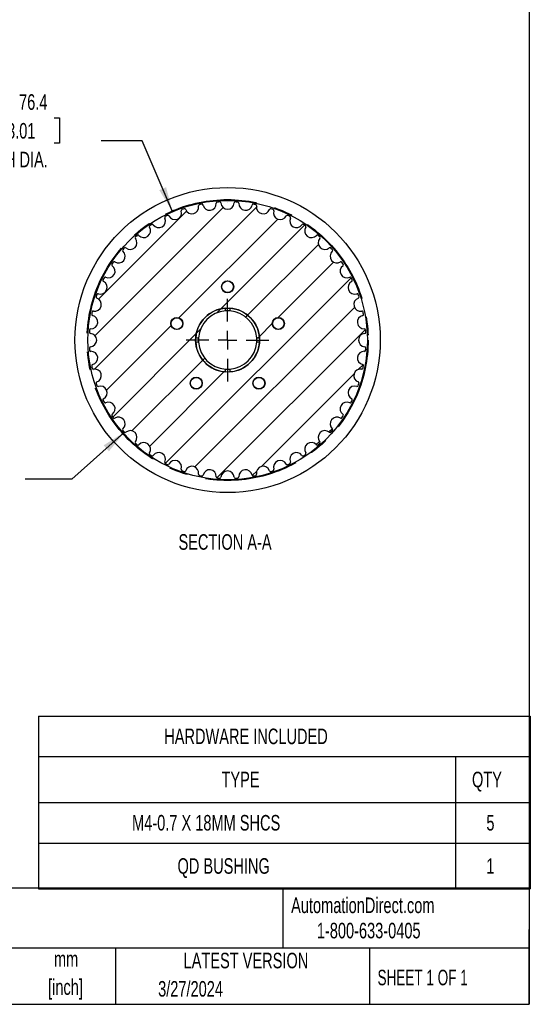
# Model space of a CAD drawing. Header units: millimetres. Extents: x 13 to 546, y 13 to 419.
# Tile 3 of 4: x 408 to 546, y 13 to 281. Entities that reach past the tile are written whole.
import ezdxf

# ---------------------------------------------------------------- set-up
doc = ezdxf.new("R2010")
doc.units = ezdxf.units.MM
doc.header["$LTSCALE"] = 2
doc.linetypes.add('CENTERX2', pattern=[20.32, 12.7, -2.54, 2.54, -2.54])
doc.layers.add('CENTER', color=40, linetype='CENTERX2')
doc.layers.add('HATCH', color=6, linetype='Continuous')
doc.layers.add('DIMENSIONS', color=140, linetype='Continuous', lineweight=25)
doc.layers.add('TEXT', color=140, linetype='Continuous', lineweight=25)
doc.styles.add('SLDTEXTSTYLE0', font='TXT', dxfattribs={"width": 0.7})
doc.styles.add('SLDTEXTSTYLE1', font='TXT', dxfattribs={"width": 0.65})
doc.dimstyles.new('SLDDIMSTYLE0', dxfattribs={"dimtxt": 4.316016, "dimasz": 6.604, "dimexe": 0, "dimexo": 0.0625, "dimgap": 1.079004, "dimtad": 0, "dimtih": 1, "dimtoh": 1, "dimrnd": 1e-09, "dimzin": 12, "dimdsep": 46, "dimtxsty": 'SLDTEXTSTYLE0', "dimsah": 1, "dimcen": 0, "dimadec": 0, "dimazin": 3, "dimtfac": 1, "dimtofl": 0, "dimtmove": 0, "dimatfit": 3, "dimfxl": 0, "dimfrac": 2, "dimtolj": 1, "dimtzin": 12, "dimarcsym": 0})
doc.dimstyles.new('SLDDIMSTYLE7', dxfattribs={"dimtxt": 0.18, "dimasz": 6.604, "dimexe": 0, "dimexo": 0.0625, "dimgap": 0, "dimtad": 0, "dimtih": 1, "dimtoh": 1, "dimdec": 0, "dimrnd": 1e-09, "dimzin": 0, "dimdsep": 46, "dimtxsty": 'Standard', "dimsah": 1, "dimcen": 0.09, "dimadec": 0, "dimazin": 0, "dimtfac": 6.604, "dimtdec": 0, "dimtofl": 0, "dimtmove": 0, "dimatfit": 3, "dimfxl": 0, "dimfrac": 2, "dimtolj": 1, "dimtzin": 0, "dimarcsym": 0})

# ---------------------------------------------------------------- blocks, each defined once
blk = doc.blocks.new('SW_TABLEANNOTATION_0')
at = {"layer": 'TEXT', "color": 0}
for p, q in [((0, 0), (0, -11)), ((0, 0), (113.4, 0)), ((113.4, 0), (133.7, 0)), ((133.7, 0), (133.7, -11)), ((0, -11), (0, -23.49)), ((0, -11), (113.4, -11)), ((113.4, -11), (113.4, -23.49)), ((113.4, -11), (133.7, -11)), ((133.7, -11), (133.7, -23.49)), ((0, -23.49), (0, -34.52)), ((0, -23.49), (113.4, -23.49)), ((113.4, -23.49), (113.4, -34.52)), ((113.4, -23.49), (133.7, -23.49)), ((133.7, -23.49), (133.7, -34.52)), ((0, -34.52), (0, -47.01)), ((0, -34.52), (113.4, -34.52)), ((113.4, -34.52), (113.4, -47.01)), ((113.4, -34.52), (133.7, -34.52)), ((133.7, -34.52), (133.7, -47.01)), ((0, -47.01), (113.4, -47.01)), ((113.4, -47.01), (133.7, -47.01))]:
    blk.add_line(p, q, dxfattribs=at)
at = {"layer": 'TEXT', "color": 0, "attachment_point": 1, "style": 'SLDTEXTSTYLE0'}
for s, insert, char_height in [('HARDWARE INCLUDED', (34.16, -3.38), 4.2333), ('TYPE', (49.74, -15.12), 4.233), ('QTY', (117.85, -15.12), 4.233), ('M4-0.7 X 18MM SHCS', (25.42, -26.88), 4.2333), ('5', (121.76, -26.88), 4.23), ('QD BUSHING', (37.77, -38.64), 4.233), ('1', (121.76, -38.64), 4.23)]:
    blk.add_mtext(s, dxfattribs=dict(at, insert=insert, char_height=char_height))
blk = doc.blocks.new('_D')
at = {"layer": 'DIMENSIONS'}
for p, q in [((404.15, 253.82), (402.7, 253.82)), ((402.7, 253.82), (402.7, 246.96)), ((416.98, 253.82), (418.43, 253.82)), ((418.43, 253.82), (418.43, 246.96)), ((402.7, 246.96), (404.15, 246.96)), ((418.43, 246.96), (416.98, 246.96)), ((440.89, 247.56), (429.78, 247.56)), ((449.06, 228.5), (440.89, 247.56))]:
    blk.add_line(p, q, dxfattribs=at)
blk.add_solid([(449.06, 228.5), (447.4, 234.97), (445.53, 234.16)], dxfattribs=at)
at = {"layer": 'DIMENSIONS', "char_height": 4.233, "attachment_point": 1, "style": 'SLDTEXTSTYLE0'}
for s, insert in [('%%c', (400.89, 260.25)), ('76.4', (407.41, 260.25)), ('3.01', (404.15, 252.42)), ('PITCH DIA.', (394.53, 244.6))]:
    blk.add_mtext(s, dxfattribs=dict(at, insert=insert))
blk = doc.blocks.new('SW_CENTERMARKSYMBOL_1')
at = {"layer": 'CENTER', "color": 0}
for p, q in [((0, 5.08), (0, 11.23)), ((-5.08, 0), (-11.23, 0)), ((0, 0), (-2.54, 0)), ((0, 0), (0, 2.54)), ((0, 0), (0, -2.54)), ((0, 0), (2.54, 0)), ((5.08, 0), (11.23, 0)), ((0, -5.08), (0, -11.23))]:
    blk.add_line(p, q, dxfattribs=at)

msp = doc.modelspace()

# ---------------------------------------------------------------- hatches: boundary and pattern name
at = {"layer": 'HATCH'}
h = msp.add_hatch(dxfattribs=at)
h.set_pattern_fill('ANSI31', color=256, scale=2, style=0)
edge = h.paths.add_edge_path(flags=0)
edge.add_arc((464.118, 193.384), 37.625, 85.74677, 86.75323)
edge.add_arc((466.232, 230.65), 0.3, 86.75323, 175.67406)
edge.add_arc((464.118, 230.809), 1.82, 184.32594, 355.67406, ccw=False)
edge.add_arc((462.004, 230.65), 0.3, 4.32594, 93.24677)
edge.add_arc((464.118, 193.384), 37.625, 93.24677, 94.25323)
edge.add_arc((461.35, 230.607), 0.3, 94.25323, 183.17406)
edge.add_arc((459.233, 230.489), 1.82, -168.17406, 3.17406, ccw=False)
edge.add_arc((457.158, 230.055), 0.3, 11.82594, 100.74677)
edge.add_arc((464.118, 193.384), 37.625, 100.74677, 101.75323)
edge.add_arc((456.515, 229.927), 0.3, 101.75323, 190.67406)
edge.add_arc((454.432, 229.534), 1.82, -160.67406, 10.67406, ccw=False)
edge.add_arc((452.431, 228.833), 0.3, 19.32594, 108.24677)
edge.add_arc((464.118, 193.384), 37.625, 108.24677, 109.25323)
edge.add_arc((451.81, 228.622), 0.3, 109.25323, 198.17406)
edge.add_arc((449.796, 227.961), 1.82, -153.17406, 18.17406, ccw=False)
edge.add_arc((447.904, 227.004), 0.3, 26.82594, 115.74677)
edge.add_arc((464.118, 193.384), 37.625, 115.74677, 116.75323)
edge.add_arc((447.316, 226.714), 0.3, 116.75323, 205.67406)
edge.add_arc((445.405, 225.795), 1.82, -145.67406, 25.67406, ccw=False)
edge.add_arc((443.655, 224.6), 0.3, 34.32594, 123.24677)
edge.add_arc((464.118, 193.384), 37.625, 123.24677, 124.25323)
edge.add_arc((443.109, 224.236), 0.3, 124.25323, 213.17406)
edge.add_arc((441.335, 223.076), 1.82, -138.17406, 33.17406, ccw=False)
edge.add_arc((439.755, 221.662), 0.3, 41.82594, 130.74677)
edge.add_arc((464.118, 193.384), 37.625, 130.74677, 131.75323)
edge.add_arc((439.262, 221.23), 0.3, 131.75323, 220.67406)
edge.add_arc((437.654, 219.848), 1.82, -130.67406, 40.67406, ccw=False)
edge.add_arc((436.273, 218.24), 0.3, 49.32594, 138.24677)
edge.add_arc((464.118, 193.384), 37.625, 138.24677, 139.25323)
edge.add_arc((435.84, 217.747), 0.3, 139.25323, 228.17406)
edge.add_arc((434.427, 216.167), 1.82, -123.17406, 48.17406, ccw=False)
edge.add_arc((433.267, 214.393), 0.3, 56.82594, 145.74677)
edge.add_arc((464.118, 193.384), 37.625, 145.74677, 146.75323)
edge.add_arc((432.902, 213.848), 0.3, 146.75323, 235.67406)
edge.add_arc((431.707, 212.097), 1.82, -115.67406, 55.67406, ccw=False)
edge.add_arc((430.788, 210.186), 0.3, 64.32594, 153.24677)
edge.add_arc((464.118, 193.384), 37.625, 153.24677, 154.25323)
edge.add_arc((430.498, 209.598), 0.3, 154.25323, 243.17406)
edge.add_arc((429.542, 207.706), 1.82, -108.17406, 63.17406, ccw=False)
edge.add_arc((428.88, 205.692), 0.3, 71.82594, 160.74677)
edge.add_arc((464.118, 193.384), 37.625, 160.74677, 161.75323)
edge.add_arc((428.67, 205.071), 0.3, 161.75323, 250.67406)
edge.add_arc((427.968, 203.071), 1.82, -100.67406, 70.67406, ccw=False)
edge.add_arc((427.575, 200.987), 0.3, 79.32594, 168.24677)
edge.add_arc((464.118, 193.384), 37.625, 168.24677, 169.25323)
edge.add_arc((427.448, 200.344), 0.3, 169.25323, 258.17406)
edge.add_arc((427.013, 198.269), 1.82, -93.17406, 78.17406, ccw=False)
edge.add_arc((426.896, 196.153), 0.3, 86.82594, 175.74677)
edge.add_arc((464.118, 193.384), 37.625, 175.74677, 176.75323)
edge.add_arc((426.853, 195.498), 0.3, 176.75323, 265.67406)
edge.add_arc((426.693, 193.384), 1.82, -85.67406, 85.67406, ccw=False)
edge.add_arc((426.853, 191.271), 0.3, 94.32594, 183.24677)
edge.add_arc((464.118, 193.384), 37.625, 183.24677, 184.25323)
edge.add_arc((426.896, 190.616), 0.3, 184.25323, 273.17406)
edge.add_arc((427.013, 188.5), 1.82, -78.17406, 93.17406, ccw=False)
edge.add_arc((427.448, 186.425), 0.3, 101.82594, 190.74677)
edge.add_arc((464.118, 193.384), 37.625, 190.74677, 191.75323)
edge.add_arc((427.575, 185.781), 0.3, 191.75323, 280.67406)
edge.add_arc((427.968, 183.698), 1.82, -70.67406, 100.67406, ccw=False)
edge.add_arc((428.67, 181.698), 0.3, 109.32594, 198.24677)
edge.add_arc((464.118, 193.384), 37.625, 198.24677, 199.25323)
edge.add_arc((428.88, 181.077), 0.3, 199.25323, 288.17406)
edge.add_arc((429.542, 179.063), 1.82, -63.17406, 108.17406, ccw=False)
edge.add_arc((430.498, 177.171), 0.3, 116.82594, 205.74677)
edge.add_arc((464.118, 193.384), 37.625, 205.74677, 206.75323)
edge.add_arc((430.788, 176.583), 0.3, 206.75323, 295.67406)
edge.add_arc((431.707, 174.672), 1.82, -55.67406, 115.67406, ccw=False)
edge.add_arc((432.902, 172.921), 0.3, 124.32594, 213.24677)
edge.add_arc((464.118, 193.384), 37.625, 213.24677, 214.25323)
edge.add_arc((433.267, 172.376), 0.3, 214.25323, 303.17406)
edge.add_arc((434.427, 170.602), 1.82, -48.17406, 123.17406, ccw=False)
edge.add_arc((435.84, 169.022), 0.3, 131.82594, 220.74677)
edge.add_arc((464.118, 193.384), 37.625, 220.74677, 221.75323)
edge.add_arc((436.273, 168.529), 0.3, 221.75323, 310.67406)
edge.add_arc((437.654, 166.921), 1.82, -40.67406, 130.67406, ccw=False)
edge.add_arc((439.262, 165.539), 0.3, 139.32594, 228.24677)
edge.add_arc((464.118, 193.384), 37.625, 228.24677, 229.25323)
edge.add_arc((439.755, 165.107), 0.3, 229.25323, 318.17406)
edge.add_arc((441.335, 163.693), 1.82, -33.17406, 138.17406, ccw=False)
edge.add_arc((443.109, 162.533), 0.3, 146.82594, 235.74677)
edge.add_arc((464.118, 193.384), 37.625, 235.74677, 236.75323)
edge.add_arc((443.655, 162.169), 0.3, 236.75323, 325.67406)
edge.add_arc((445.405, 160.973), 1.82, -25.67406, 145.67406, ccw=False)
edge.add_arc((447.316, 160.055), 0.3, 154.32594, 243.24677)
edge.add_arc((464.118, 193.384), 37.625, 243.24677, 244.25323)
edge.add_arc((447.904, 159.765), 0.3, 244.25323, 333.17406)
edge.add_arc((449.796, 158.808), 1.82, -18.17406, 153.17406, ccw=False)
edge.add_arc((451.81, 158.147), 0.3, 161.82594, 250.74677)
edge.add_arc((464.118, 193.384), 37.625, 250.74677, 251.75323)
edge.add_arc((452.431, 157.936), 0.3, 251.75323, 340.67406)
edge.add_arc((454.432, 157.235), 1.82, -10.67406, 160.67406, ccw=False)
edge.add_arc((456.515, 156.842), 0.3, 169.32594, 258.24677)
edge.add_arc((464.118, 193.384), 37.625, 258.24677, 259.25323)
edge.add_arc((457.158, 156.714), 0.3, 259.25323, 348.17406)
edge.add_arc((459.233, 156.28), 1.82, -3.17406, 168.17406, ccw=False)
edge.add_arc((461.35, 156.162), 0.3, 176.82594, 265.74677)
edge.add_arc((464.118, 193.384), 37.625, 265.74677, 266.75323)
edge.add_arc((462.004, 156.119), 0.3, 266.75323, 355.67406)
edge.add_arc((464.118, 155.959), 1.82, 4.32594, 175.67406, ccw=False)
edge.add_arc((466.232, 156.119), 0.3, 184.32594, 273.24677)
edge.add_arc((464.118, 193.384), 37.625, 273.24677, 274.25323)
edge.add_arc((466.886, 156.162), 0.3, 274.25323, 363.17406)
edge.add_arc((469.003, 156.28), 1.82, 11.82594, 183.17406, ccw=False)
edge.add_arc((471.078, 156.714), 0.3, 191.82594, 280.74677)
edge.add_arc((464.118, 193.384), 37.625, 280.74677, 281.75323)
edge.add_arc((471.721, 156.842), 0.3, 281.75323, 370.67406)
edge.add_arc((473.804, 157.235), 1.82, 19.32594, 190.67406, ccw=False)
edge.add_arc((475.805, 157.936), 0.3, 199.32594, 288.24677)
edge.add_arc((464.118, 193.384), 37.625, 288.24677, 289.25323)
edge.add_arc((476.426, 158.147), 0.3, 289.25323, 378.17406)
edge.add_arc((478.44, 158.808), 1.82, 26.82594, 198.17406, ccw=False)
edge.add_arc((480.332, 159.765), 0.3, 206.82594, 295.74677)
edge.add_arc((464.118, 193.384), 37.625, 295.74677, 296.75323)
edge.add_arc((480.92, 160.055), 0.3, 296.75323, 385.67406)
edge.add_arc((482.83, 160.973), 1.82, 34.32594, 205.67406, ccw=False)
edge.add_arc((484.581, 162.169), 0.3, 214.32594, 303.24677)
edge.add_arc((464.118, 193.384), 37.625, 303.24677, 304.25323)
edge.add_arc((485.126, 162.533), 0.3, 304.25323, 393.17406)
edge.add_arc((486.901, 163.693), 1.82, 41.82594, 213.17406, ccw=False)
edge.add_arc((488.481, 165.107), 0.3, 221.82594, 310.74677)
edge.add_arc((464.118, 193.384), 37.625, 310.74677, 311.75323)
edge.add_arc((488.974, 165.539), 0.3, 311.75323, 400.67406)
edge.add_arc((490.581, 166.921), 1.82, 49.32594, 220.67406, ccw=False)
edge.add_arc((491.963, 168.529), 0.3, 229.32594, 318.24677)
edge.add_arc((464.118, 193.384), 37.625, 318.24677, 319.25323)
edge.add_arc((492.395, 169.022), 0.3, 319.25323, 408.17406)
edge.add_arc((493.809, 170.602), 1.82, 56.82594, 228.17406, ccw=False)
edge.add_arc((494.969, 172.376), 0.3, 236.82594, 325.74677)
edge.add_arc((464.118, 193.384), 37.625, 325.74677, 326.75323)
edge.add_arc((495.333, 172.921), 0.3, 326.75323, 415.67406)
edge.add_arc((496.529, 174.672), 1.82, 64.32594, 235.67406, ccw=False)
edge.add_arc((497.447, 176.583), 0.3, 244.32594, 333.24677)
edge.add_arc((464.118, 193.384), 37.625, 333.24677, 334.25323)
edge.add_arc((497.737, 177.171), 0.3, 334.25323, 423.17406)
edge.add_arc((498.694, 179.063), 1.82, 71.82594, 243.17406, ccw=False)
edge.add_arc((499.355, 181.077), 0.3, 251.82594, 340.74677)
edge.add_arc((464.118, 193.384), 37.625, 340.74677, 341.75323)
edge.add_arc((499.566, 181.698), 0.3, 341.75323, 430.67406)
edge.add_arc((500.268, 183.698), 1.82, 79.32594, 250.67406, ccw=False)
edge.add_arc((500.66, 185.781), 0.3, 259.32594, 348.24677)
edge.add_arc((464.118, 193.384), 37.625, 348.24677, 349.25323)
edge.add_arc((500.788, 186.425), 0.3, 349.25323, 438.17406)
edge.add_arc((501.223, 188.5), 1.82, 86.82594, 258.17406, ccw=False)
edge.add_arc((501.34, 190.616), 0.3, 266.82594, 355.74677)
edge.add_arc((464.118, 193.384), 37.625, 355.74677, 356.75323)
edge.add_arc((501.383, 191.271), 0.3, 356.75323, 445.67406)
edge.add_arc((501.543, 193.384), 1.82, 94.32594, 265.67406, ccw=False)
edge.add_arc((501.383, 195.498), 0.3, 274.32594, 363.24677)
edge.add_arc((464.118, 193.384), 37.625, 3.24677, 4.25323)
edge.add_arc((501.34, 196.153), 0.3, 4.25323, 93.17406)
edge.add_arc((501.223, 198.269), 1.82, 101.82594, 273.17406, ccw=False)
edge.add_arc((500.788, 200.344), 0.3, 281.82594, 370.74677)
edge.add_arc((464.118, 193.384), 37.625, 10.74677, 11.75323)
edge.add_arc((500.66, 200.987), 0.3, 11.75323, 100.67406)
edge.add_arc((500.268, 203.071), 1.82, 109.32594, 280.67406, ccw=False)
edge.add_arc((499.566, 205.071), 0.3, 289.32594, 378.24677)
edge.add_arc((464.118, 193.384), 37.625, 18.24677, 19.25323)
edge.add_arc((499.355, 205.692), 0.3, 19.25323, 108.17406)
edge.add_arc((498.694, 207.706), 1.82, 116.82594, 288.17406, ccw=False)
edge.add_arc((497.737, 209.598), 0.3, 296.82594, 385.74677)
edge.add_arc((464.118, 193.384), 37.625, 25.74677, 26.75323)
edge.add_arc((497.447, 210.186), 0.3, 26.75323, 115.67406)
edge.add_arc((496.529, 212.097), 1.82, 124.32594, 295.67406, ccw=False)
edge.add_arc((495.333, 213.848), 0.3, 304.32594, 393.24677)
edge.add_arc((464.118, 193.384), 37.625, 33.24677, 34.25323)
edge.add_arc((494.969, 214.393), 0.3, 34.25323, 123.17406)
edge.add_arc((493.809, 216.167), 1.82, 131.82594, 303.17406, ccw=False)
edge.add_arc((492.395, 217.747), 0.3, 311.82594, 400.74677)
edge.add_arc((464.118, 193.384), 37.625, 40.74677, 41.75323)
edge.add_arc((491.963, 218.24), 0.3, 41.75323, 130.67406)
edge.add_arc((490.581, 219.848), 1.82, 139.32594, 310.67406, ccw=False)
edge.add_arc((488.974, 221.23), 0.3, 319.32594, 408.24677)
edge.add_arc((464.118, 193.384), 37.625, 48.24677, 49.25323)
edge.add_arc((488.481, 221.662), 0.3, 49.25323, 138.17406)
edge.add_arc((486.901, 223.076), 1.82, 146.82594, 318.17406, ccw=False)
edge.add_arc((485.126, 224.236), 0.3, 326.82594, 415.74677)
edge.add_arc((464.118, 193.384), 37.625, 55.74677, 56.75323)
edge.add_arc((484.581, 224.6), 0.3, 56.75323, 145.67406)
edge.add_arc((482.83, 225.795), 1.82, 154.32594, 325.67406, ccw=False)
edge.add_arc((480.92, 226.714), 0.3, 334.32594, 423.24677)
edge.add_arc((464.118, 193.384), 37.625, 63.24677, 64.25323)
edge.add_arc((480.332, 227.004), 0.3, 64.25323, 153.17406)
edge.add_arc((478.44, 227.961), 1.82, 161.82594, 333.17406, ccw=False)
edge.add_arc((476.426, 228.622), 0.3, 341.82594, 430.74677)
edge.add_arc((464.118, 193.384), 37.625, 70.74677, 71.75323)
edge.add_arc((475.805, 228.833), 0.3, 71.75323, 160.67406)
edge.add_arc((473.804, 229.534), 1.82, 169.32594, 340.67406, ccw=False)
edge.add_arc((471.721, 229.927), 0.3, 349.32594, 438.24677)
edge.add_arc((464.118, 193.384), 37.625, 78.24677, 79.25323)
edge.add_arc((471.078, 230.055), 0.3, 79.25323, 168.17406)
edge.add_arc((469.003, 230.489), 1.82, 176.82594, 348.17406, ccw=False)
edge.add_arc((466.886, 230.607), 0.3, 356.82594, 445.74677)
edge = h.paths.add_edge_path(flags=0)
edge.add_arc((464.118, 207.884), 1.65, 0, 360)
edge = h.paths.add_edge_path(flags=0)
edge.add_arc((455.595, 181.654), 1.65, 0, 360)
edge = h.paths.add_edge_path(flags=0)
edge.add_arc((477.908, 197.865), 1.65, 0, 360)
edge = h.paths.add_edge_path(flags=0)
edge.add_arc((472.641, 181.654), 1.65, 0, 360)
edge = h.paths.add_edge_path(flags=0)
edge.add_arc((450.328, 197.865), 1.65, 0, 360)
edge = h.paths.add_edge_path(flags=0)
edge.add_arc((464.118, 193.384), 8.693, 0, 360)
h = msp.add_hatch(dxfattribs=at)
h.set_pattern_fill('ANSI31', color=256, scale=2, style=0)
edge = h.paths.add_edge_path(flags=0)
edge.add_arc((464.118, 193.384), 8.693, 93.95779, 176.04221)
edge.add_line((455.446, 193.984), (456.203, 193.984))
edge.add_arc((464.118, 193.384), 7.938, 94.33515, 175.66485, ccw=False)
edge.add_line((463.518, 201.299), (463.518, 202.057))
h = msp.add_hatch(dxfattribs=at)
h.set_pattern_fill('ANSI31', color=256, scale=2, style=0)
edge = h.paths.add_edge_path(flags=0)
edge.add_arc((464.118, 193.384), 7.938, 4.33515, 85.66485, ccw=False)
edge.add_line((472.033, 193.984), (472.79, 193.984))
edge.add_arc((464.118, 193.384), 8.693, 3.95779, 86.04221)
edge.add_line((464.718, 202.057), (464.718, 201.299))
h = msp.add_hatch(dxfattribs=at)
h.set_pattern_fill('ANSI31', color=256, scale=2, style=0)
edge = h.paths.add_edge_path(flags=0)
edge.add_arc((464.118, 193.384), 7.938, 184.33515, 265.66485, ccw=False)
edge.add_line((456.203, 192.784), (455.446, 192.784))
edge.add_arc((464.118, 193.384), 8.693, 183.95779, 266.04221)
edge.add_line((463.518, 184.712), (463.518, 185.47))
h = msp.add_hatch(dxfattribs=at)
h.set_pattern_fill('ANSI31', color=256, scale=2, style=0)
edge = h.paths.add_edge_path(flags=0)
edge.add_arc((464.118, 193.384), 8.693, 273.95779, 356.04221)
edge.add_line((472.79, 192.784), (472.033, 192.784))
edge.add_arc((464.118, 193.384), 7.938, 274.33515, 355.66485, ccw=False)
edge.add_line((464.718, 185.47), (464.718, 184.712))

# ---------------------------------------------------------------- linework, layer by layer
for p, q in [((463.518, 201.299), (463.518, 202.057)), ((464.718, 202.057), (464.718, 201.299)), ((455.446, 193.984), (456.203, 193.984)), ((472.033, 193.984), (472.79, 193.984)), ((456.203, 192.784), (455.446, 192.784)), ((472.79, 192.784), (472.033, 192.784)), ((463.518, 184.712), (463.518, 185.47)), ((464.718, 185.47), (464.718, 184.712))]:
    msp.add_line(p, q)
for centre, radius in [((464.118, 193.384), 41.5), ((464.118, 193.384), 38), ((464.118, 207.884), 1.65), ((464.118, 207.884), 1.57), ((464.118, 193.384), 8.693), ((450.328, 197.865), 1.65), ((450.328, 197.865), 1.571), ((477.908, 197.865), 1.65), ((477.908, 197.865), 1.57), ((455.595, 181.654), 1.65), ((455.595, 181.654), 1.571), ((472.641, 181.654), 1.65), ((472.641, 181.654), 1.57)]:
    msp.add_circle(centre, radius)
for centre, radius, start, end in [((464.118, 193.384), 37.625, 100.74677, 101.75323), ((457.158, 230.055), 0.3, 11.82594, 100.74677), ((459.233, 230.489), 1.82, 191.82594, 3.17406), ((461.35, 230.607), 0.3, 94.25323, 183.17406), ((464.118, 193.384), 37.625, 93.24677, 94.25323), ((462.004, 230.65), 0.3, 4.32594, 93.24677), ((464.118, 230.809), 1.82, 184.32594, 355.67406), ((466.232, 230.65), 0.3, 86.75323, 175.67406), ((464.118, 193.384), 37.625, 85.74677, 86.75323), ((466.886, 230.607), 0.3, 356.82594, 85.74677), ((469.003, 230.489), 1.82, 176.82594, 348.17406), ((471.078, 230.055), 0.3, 79.25323, 168.17406), ((464.118, 193.384), 37.625, 78.24677, 79.25323), ((449.796, 227.961), 1.82, 206.82594, 18.17406), ((451.81, 228.622), 0.3, 109.25323, 198.17406), ((464.118, 193.384), 37.625, 108.24677, 109.25323), ((452.431, 228.833), 0.3, 19.32594, 108.24677), ((454.432, 229.534), 1.82, 199.32594, 10.67406), ((456.515, 229.927), 0.3, 101.75323, 190.67406), ((471.721, 229.927), 0.3, 349.32594, 78.24677), ((473.804, 229.534), 1.82, 169.32594, 340.67406), ((475.805, 228.833), 0.3, 71.75323, 160.67406), ((464.118, 193.384), 37.625, 70.74677, 71.75323), ((476.426, 228.622), 0.3, 341.82594, 70.74677), ((478.44, 227.961), 1.82, 161.82594, 333.17406), ((445.405, 225.795), 1.82, 214.32594, 25.67406), ((447.316, 226.714), 0.3, 116.75323, 205.67406), ((464.118, 193.384), 37.625, 115.74677, 116.75323), ((447.904, 227.004), 0.3, 26.82594, 115.74677), ((480.332, 227.004), 0.3, 64.25323, 153.17406), ((464.118, 193.384), 37.625, 63.24677, 64.25323), ((482.83, 225.795), 1.82, 154.32594, 325.67406), ((480.92, 226.714), 0.3, 334.32594, 63.24677), ((441.335, 223.076), 1.82, 221.82594, 33.17406), ((443.109, 224.236), 0.3, 124.25323, 213.17406), ((464.118, 193.384), 37.625, 123.24677, 124.25323), ((443.655, 224.6), 0.3, 34.32594, 123.24677), ((484.581, 224.6), 0.3, 56.75323, 145.67406), ((464.118, 193.384), 37.625, 55.74677, 56.75323), ((486.901, 223.076), 1.82, 146.82594, 318.17406), ((485.126, 224.236), 0.3, 326.82594, 55.74677), ((437.654, 219.848), 1.82, 229.32594, 40.67406), ((439.262, 221.23), 0.3, 131.75323, 220.67406), ((464.118, 193.384), 37.625, 130.74677, 131.75323), ((439.755, 221.662), 0.3, 41.82594, 130.74677), ((488.481, 221.662), 0.3, 49.25323, 138.17406), ((464.118, 193.384), 37.625, 48.24677, 49.25323), ((490.581, 219.848), 1.82, 139.32594, 310.67406), ((488.974, 221.23), 0.3, 319.32594, 48.24677), ((434.427, 216.167), 1.82, 236.82594, 48.17406), ((435.84, 217.747), 0.3, 139.25323, 228.17406), ((464.118, 193.384), 37.625, 138.24677, 139.25323), ((436.273, 218.24), 0.3, 49.32594, 138.24677), ((491.963, 218.24), 0.3, 41.75323, 130.67406), ((493.809, 216.167), 1.82, 131.82594, 303.17406), ((464.118, 193.384), 37.625, 40.74677, 41.75323), ((492.395, 217.747), 0.3, 311.82594, 40.74677), ((464.118, 193.384), 37.625, 145.74677, 146.75323), ((433.267, 214.393), 0.3, 56.82594, 145.74677), ((494.969, 214.393), 0.3, 34.25323, 123.17406), ((464.118, 193.384), 37.625, 33.24677, 34.25323), ((431.707, 212.097), 1.82, 244.32594, 55.67406), ((432.902, 213.848), 0.3, 146.75323, 235.67406), ((496.529, 212.097), 1.82, 124.32594, 295.67406), ((495.333, 213.848), 0.3, 304.32594, 33.24677), ((429.542, 207.706), 1.82, 251.82594, 63.17406), ((430.498, 209.598), 0.3, 154.25323, 243.17406), ((464.118, 193.384), 37.625, 153.24677, 154.25323), ((430.788, 210.186), 0.3, 64.32594, 153.24677), ((498.694, 207.706), 1.82, 116.82594, 288.17406), ((497.447, 210.186), 0.3, 26.75323, 115.67406), ((464.118, 193.384), 37.625, 25.74677, 26.75323), ((497.737, 209.598), 0.3, 296.82594, 25.74677), ((427.968, 203.071), 1.82, 259.32594, 70.67406), ((428.67, 205.071), 0.3, 161.75323, 250.67406), ((464.118, 193.384), 37.625, 160.74677, 161.75323), ((428.88, 205.692), 0.3, 71.82594, 160.74677), ((500.268, 203.071), 1.82, 109.32594, 280.67406), ((499.355, 205.692), 0.3, 19.25323, 108.17406), ((464.118, 193.384), 37.625, 18.24677, 19.25323), ((499.566, 205.071), 0.3, 289.32594, 18.24677), ((464.118, 193.384), 37.625, 168.24677, 169.25323), ((427.575, 200.987), 0.3, 79.32594, 168.24677), ((464.118, 193.384), 8.693, 93.95779, 176.04221), ((464.118, 193.384), 7.938, 94.33515, 175.66485), ((464.118, 193.384), 7.938, 85.66485, 94.33515), ((464.118, 193.384), 8.693, 3.95779, 86.04221), ((464.118, 193.384), 7.938, 4.33515, 85.66485), ((500.66, 200.987), 0.3, 11.75323, 100.67406), ((464.118, 193.384), 37.625, 10.74677, 11.75323), ((427.013, 198.269), 1.82, 266.82594, 78.17406), ((427.448, 200.344), 0.3, 169.25323, 258.17406), ((501.223, 198.269), 1.82, 101.82594, 273.17406), ((500.788, 200.344), 0.3, 281.82594, 10.74677), ((464.118, 193.384), 37.625, 175.74677, 176.75323), ((426.853, 195.498), 0.3, 176.75323, 265.67406), ((426.896, 196.153), 0.3, 86.82594, 175.74677), ((501.34, 196.153), 0.3, 4.25323, 93.17406), ((501.383, 195.498), 0.3, 274.32594, 3.24677), ((464.118, 193.384), 37.625, 3.24677, 4.25323), ((426.693, 193.384), 1.82, 274.32594, 85.67406), ((464.118, 193.384), 7.938, 175.66485, 184.33515), ((464.118, 193.384), 7.938, 355.66485, 4.33515), ((501.543, 193.384), 1.82, 94.32594, 265.67406), ((426.853, 191.271), 0.3, 94.32594, 183.24677), ((464.118, 193.384), 37.625, 183.24677, 184.25323), ((426.896, 190.616), 0.3, 184.25323, 273.17406), ((427.013, 188.5), 1.82, 281.82594, 93.17406), ((464.118, 193.384), 8.693, 183.95779, 266.04221), ((464.118, 193.384), 7.937, 184.33515, 265.66485), ((464.118, 193.384), 8.693, 273.95779, 356.04221), ((464.118, 193.384), 7.937, 274.33515, 355.66485), ((501.223, 188.5), 1.82, 86.82594, 258.17406), ((501.34, 190.616), 0.3, 266.82594, 355.74677), ((501.383, 191.271), 0.3, 356.75323, 85.67406), ((464.118, 193.384), 37.625, 355.74677, 356.75323), ((427.448, 186.425), 0.3, 101.82594, 190.74677), ((464.118, 193.384), 37.625, 190.74677, 191.75323), ((427.575, 185.781), 0.3, 191.75323, 280.67406), ((427.968, 183.698), 1.82, 289.32594, 100.67406), ((464.118, 193.384), 7.937, 265.66485, 274.33515), ((500.268, 183.698), 1.82, 79.32594, 250.67406), ((500.66, 185.781), 0.3, 259.32594, 348.24677), ((500.788, 186.425), 0.3, 349.25323, 78.17406), ((464.118, 193.384), 37.625, 348.24677, 349.25323), ((428.67, 181.698), 0.3, 109.32594, 198.24677), ((464.118, 193.384), 37.625, 198.24677, 199.25323), ((428.88, 181.077), 0.3, 199.25323, 288.17406), ((429.542, 179.063), 1.82, 296.82594, 108.17406), ((498.694, 179.063), 1.82, 71.82594, 243.17406), ((499.355, 181.077), 0.3, 251.82594, 340.74677), ((464.118, 193.384), 37.625, 340.74677, 341.75323), ((499.566, 181.698), 0.3, 341.75323, 70.67406), ((430.498, 177.171), 0.3, 116.82594, 205.74677), ((464.118, 193.384), 37.625, 205.74677, 206.75323), ((464.118, 193.384), 37.625, 333.24677, 334.25323), ((497.737, 177.171), 0.3, 334.25323, 63.17406), ((430.788, 176.583), 0.3, 206.75323, 295.67406), ((431.707, 174.672), 1.82, 304.32594, 115.67406), ((496.529, 174.672), 1.82, 64.32594, 235.67406), ((497.447, 176.583), 0.3, 244.32594, 333.24677), ((432.902, 172.921), 0.3, 124.32594, 213.24677), ((464.118, 193.384), 37.625, 213.24677, 214.25323), ((433.267, 172.376), 0.3, 214.25323, 303.17406), ((434.427, 170.602), 1.82, 311.82594, 123.17406), ((493.809, 170.602), 1.82, 56.82594, 228.17406), ((494.969, 172.376), 0.3, 236.82594, 325.74677), ((464.118, 193.384), 37.625, 325.74677, 326.75323), ((495.333, 172.921), 0.3, 326.75323, 55.67406), ((435.84, 169.022), 0.3, 131.82594, 220.74677), ((464.118, 193.384), 37.625, 220.74677, 221.75323), ((437.654, 166.921), 1.82, 319.32594, 130.67406), ((490.581, 166.921), 1.82, 49.32594, 220.67406), ((464.118, 193.384), 37.625, 318.24677, 319.25323), ((492.395, 169.022), 0.3, 319.25323, 48.17406), ((436.273, 168.529), 0.3, 221.75323, 310.67406), ((491.963, 168.529), 0.3, 229.32594, 318.24677), ((439.262, 165.539), 0.3, 139.32594, 228.24677), ((464.118, 193.384), 37.625, 228.24677, 229.25323), ((439.755, 165.107), 0.3, 229.25323, 318.17406), ((441.335, 163.693), 1.82, 326.82594, 138.17406), ((486.901, 163.693), 1.82, 41.82594, 213.17406), ((488.481, 165.107), 0.3, 221.82594, 310.74677), ((464.118, 193.384), 37.625, 310.74677, 311.75323), ((488.974, 165.539), 0.3, 311.75323, 40.67406), ((443.109, 162.533), 0.3, 146.82594, 235.74677), ((464.118, 193.384), 37.625, 235.74677, 236.75323), ((443.655, 162.169), 0.3, 236.75323, 325.67406), ((445.405, 160.973), 1.82, 334.32594, 145.67406), ((482.83, 160.973), 1.82, 34.32594, 205.67406), ((484.581, 162.169), 0.3, 214.32594, 303.24677), ((464.118, 193.384), 37.625, 303.24677, 304.25323), ((485.126, 162.533), 0.3, 304.25323, 33.17406), ((447.316, 160.055), 0.3, 154.32594, 243.24677), ((464.118, 193.384), 37.625, 243.24677, 244.25323), ((447.904, 159.765), 0.3, 244.25323, 333.17406), ((449.796, 158.808), 1.82, 341.82594, 153.17406), ((451.81, 158.147), 0.3, 161.82594, 250.74677), ((454.432, 157.235), 1.82, 349.32594, 160.67406), ((459.233, 156.28), 1.82, 356.82594, 168.17406), ((469.003, 156.28), 1.82, 11.82594, 183.17406), ((473.804, 157.235), 1.82, 19.32594, 190.67406), ((476.426, 158.147), 0.3, 289.25323, 18.17406), ((478.44, 158.808), 1.82, 26.82594, 198.17406), ((480.332, 159.765), 0.3, 206.82594, 295.74677), ((464.118, 193.384), 37.625, 295.74677, 296.75323), ((480.92, 160.055), 0.3, 296.75323, 25.67406), ((464.118, 193.384), 37.625, 250.74677, 251.75323), ((452.431, 157.936), 0.3, 251.75323, 340.67406), ((456.515, 156.842), 0.3, 169.32594, 258.24677), ((464.118, 193.384), 37.625, 258.24677, 259.25323), ((457.158, 156.714), 0.3, 259.25323, 348.17406), ((461.35, 156.162), 0.3, 176.82594, 265.74677), ((464.118, 193.384), 37.625, 265.74677, 266.75323), ((462.004, 156.119), 0.3, 266.75323, 355.67406), ((464.118, 155.959), 1.82, 4.32594, 175.67406), ((466.232, 156.119), 0.3, 184.32594, 273.24677), ((464.118, 193.384), 37.625, 273.24677, 274.25323), ((466.886, 156.162), 0.3, 274.25323, 3.17406), ((471.078, 156.714), 0.3, 191.82594, 280.74677), ((464.118, 193.384), 37.625, 280.74677, 281.75323), ((471.721, 156.842), 0.3, 281.75323, 10.67406), ((475.805, 157.936), 0.3, 199.32594, 288.24677), ((464.118, 193.384), 37.625, 288.24677, 289.25323)]:
    msp.add_arc(centre, radius, start, end)
at = {"layer": 'CENTER', "linetype": 'CENTERX2'}
msp.add_circle((464.118, 193.384), 38.202, dxfattribs=at)
at = {"layer": 'TEXT'}
for p, q in [((546.1, 419.1), (546.1, 12.7)), ((546.1, 44.252), (12.7, 44.252)), ((479.151, 44.252), (479.151, 27.94)), ((546.1, 12.7), (546.1, 33.02)), ((546.1, 27.94), (12.7, 27.94)), ((433.624, 27.94), (433.624, 12.7)), ((502.697, 27.94), (502.697, 12.7)), ((12.7, 12.7), (546.1, 12.7))]:
    msp.add_line(p, q, dxfattribs=at)

# ---------------------------------------------------------------- block references
at = {"layer": 'CENTER'}
msp.add_blockref('SW_CENTERMARKSYMBOL_1', (464.118, 193.384), dxfattribs=at)
at = {"layer": 'TEXT'}
msp.add_blockref('SW_TABLEANNOTATION_0', (412.723, 91.081), dxfattribs=at)

# ---------------------------------------------------------------- texts
for s, insert, char_height, attachment_point, style in [('SECTION A-A', (463.425, 140.575), 4.23333, 2, 'SLDTEXTSTYLE0'), ('AutomationDirect.com', (481.39, 41.753), 4.23333, 1, 'SLDTEXTSTYLE0'), ('A48-5M15-SPBO-0625', (318.415, 40.037), 7.40833, 1, 'SLDTEXTSTYLE0'), ('1-800-633-0405', (488.383, 34.874), 4.23333, 1, 'SLDTEXTSTYLE0'), ('LATEST VERSION', (469.104, 26.728), 4.23333, 2, 'SLDTEXTSTYLE0'), ('mm', (420.198, 27.149), 4.2333, 2, 'SLDTEXTSTYLE0'), ('SHEET 1 OF 1', (504.883, 22.103), 4.23333, 1, 'SLDTEXTSTYLE1'), ('[inch]', (420.03, 19.505), 4.2333, 2, 'SLDTEXTSTYLE0'), ('3/27/2024', (445.226, 19.027), 4.2333, 1, 'SLDTEXTSTYLE0')]:
    msp.add_mtext(s, dxfattribs=dict(at, insert=insert, char_height=char_height, attachment_point=attachment_point, style=style))

# ---------------------------------------------------------------- dimensions: what is measured, and where the dimension line sits
at = {"layer": 'DIMENSIONS'}
dim = msp.add_diameter_dim_2p(p1=(479.171, 158.274), p2=(449.065, 228.495), text='<>\\PPITCH DIA.', dimstyle='SLDDIMSTYLE0', dxfattribs=at)
dim.commit()
dim.dimension.update_dxf_attribs({"geometry": '_D', "text_midpoint": (410.566, 249.786), "dimtype": 163})

# ---------------------------------------------------------------- leaders
at = {"layer": 'TEXT'}
msp.add_leader([(436.049, 168.329), (421.729, 155.513), (409.029, 155.513)], dimstyle='SLDDIMSTYLE7', dxfattribs=at)

doc.saveas('drawing.dxf')
